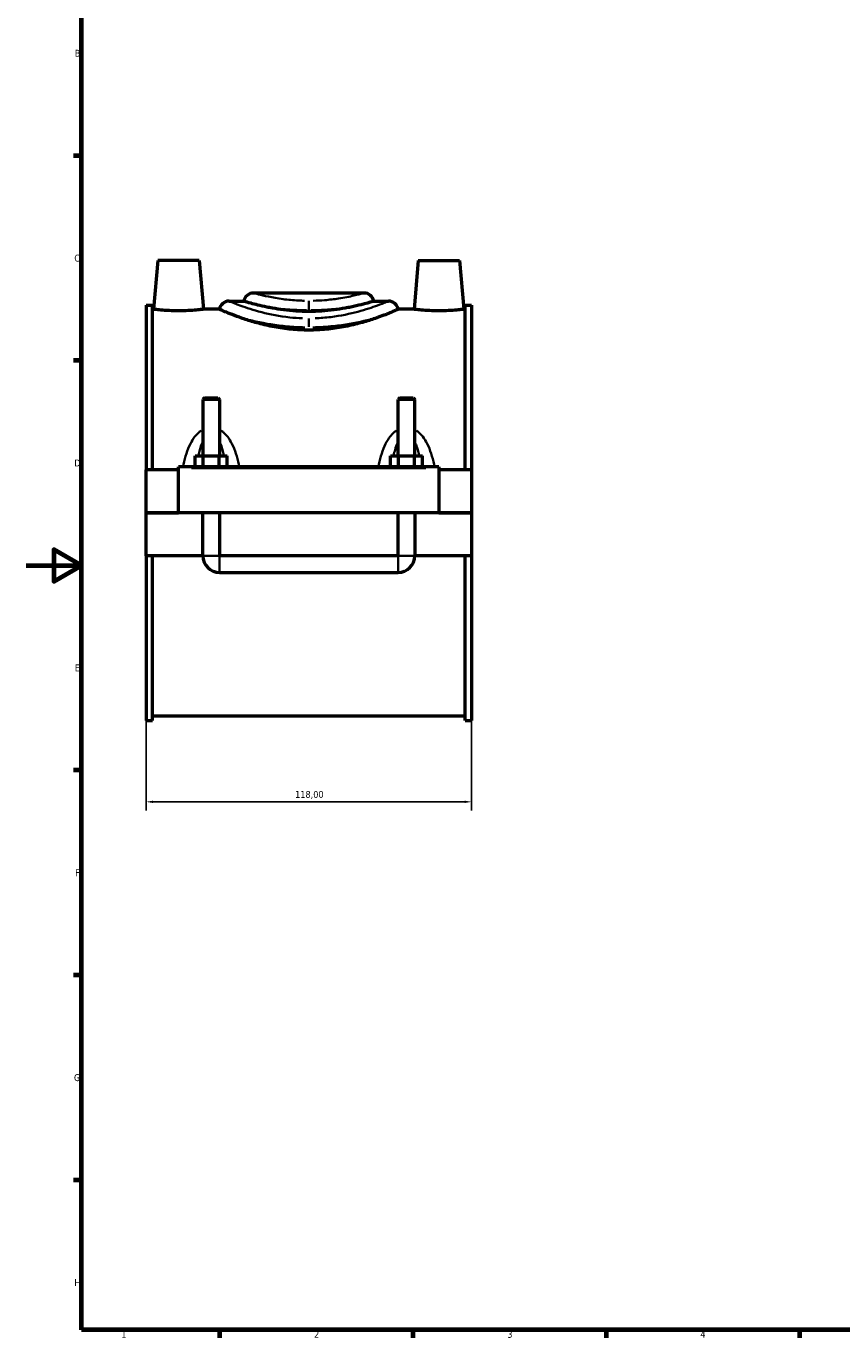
# Model space of a CAD drawing. Header units: millimetres. Extents: x 0 to 902, y -8 to 993.
# Tile 1 of 6: x 0 to 296, y 17 to 492. Entities that reach past the tile are written whole.
import ezdxf

# ---------------------------------------------------------------- set-up
doc = ezdxf.new("R2010")
doc.units = ezdxf.units.MM
for name, color, linetype, lineweight in [('Border (ISO)', 7, 'Continuous', 70), ('Dimension (ISO)', 7, 'Continuous', 25), ('Visible (ISO)', 7, 'Continuous', 50), ('Visible Narrow (ISO)', 7, 'Continuous', 35)]:
    doc.layers.add(name, color=color, linetype=linetype, lineweight=lineweight)
doc.styles.add('Note Text (ISO)', font='tahoma.ttf')
doc.dimstyles.new('Default (ISO)', dxfattribs={"dimtxt": 2.5, "dimasz": 2.5, "dimexe": 3.175, "dimexo": 0, "dimgap": 0.762, "dimtad": 1, "dimrnd": 1e-08, "dimzin": 0, "dimtxsty": 'Note Text (ISO)', "dimcen": 0.09, "dimdle": 10, "dimclrd": 256, "dimclre": 256, "dimclrt": 232, "dimazin": 0, "dimtfac": 1.40208, "dimtmove": 0, "dimatfit": 3, "dimfxl": 1, "dimtolj": 1, "dimtzin": 0, "dimlwd": -1, "dimlwe": -1, "dimarcsym": 0})

# ---------------------------------------------------------------- blocks, each defined once
blk = doc.blocks.new('Borders Default Border')
at = {"layer": 'Border (ISO)'}
for p, q in [((20, 445.5), (17.1, 445.5)), ((20, 371.25), (17.1, 371.25)), ((20, 222.75), (17.1, 222.75)), ((20, 148.5), (17.1, 148.5)), ((20, 74.25), (17.1, 74.25)), ((70.08, 20), (70.08, 17.1)), ((140.17, 20), (140.17, 17.1)), ((210.25, 20), (210.25, 17.1)), ((280.33, 20), (280.33, 17.1))]:
    blk.add_line(p, q, dxfattribs=at)
at = {"layer": 'Border (ISO)', "flags": 128}
for points in [[(20, 20), (20, 574), (821, 574), (821, 20), (20, 20)], [(0, 297), (20, 297), (10, 302.77), (10, 291.23), (20, 297)]]:
    blk.add_lwpolyline(points, dxfattribs=at)
at = {"layer": 'Border (ISO)', "color": 232, "true_color": 0xca0064, "char_height": 2.5, "attachment_point": 7, "style": 'Note Text (ISO)'}
for s, insert in [('B', (17.59, 481.37)), ('C', (17.43, 407.08)), ('D', (17.43, 332.88)), ('E', (17.64, 258.63)), ('F', (17.7, 184.38)), ('G', (17.31, 110.08)), ('H', (17.44, 35.88)), ('1', (34.48, 17.1)), ('2', (104.37, 17.1)), ('3', (174.43, 17.05)), ('4', (244.42, 17.1))]:
    blk.add_mtext(s, dxfattribs=dict(at, insert=insert))
blk = doc.blocks.new('*D10')
at = {"layer": 'Defpoints', "color": 0, "transparency": 16777216}
for p in [(43.46, 240.85), (161.46, 240.85), (43.46, 211.33)]:
    blk.add_point(p, dxfattribs=at)
at = {"layer": 'Dimension (ISO)', "transparency": 16777216}
for p, q in [((43.46, 240.85), (43.46, 208.16)), ((161.46, 240.85), (161.46, 208.16)), ((158.96, 211.33), (45.96, 211.33))]:
    blk.add_line(p, q, dxfattribs=at)
for points in [[(45.96, 211.75), (45.96, 210.91), (43.46, 211.33)], [(158.96, 211.75), (158.96, 210.91), (161.46, 211.33)]]:
    blk.add_solid(points, dxfattribs=at)
at = {"layer": 'Dimension (ISO)', "color": 232, "true_color": 0xca0064, "transparency": 16777216, "insert": (97.5, 215.27), "char_height": 2.5, "attachment_point": 1, "style": 'Note Text (ISO)'}
blk.add_mtext('\\A1;118,00', dxfattribs=at)

msp = doc.modelspace()

# ---------------------------------------------------------------- linework, layer by layer
at = {"layer": 'Visible (ISO)'}
for p, q in [((47.759, 407.575), (46.206, 389.825)), ((62.759, 407.575), (47.759, 407.575)), ((62.759, 407.575), (64.311, 389.825)), ((142.159, 407.575), (140.606, 389.825)), ((142.159, 407.575), (157.159, 407.575)), ((157.159, 407.575), (158.711, 389.825)), ((122.519, 395.725), (82.399, 395.725)), ((43.459, 391.3), (43.459, 331.7)), ((43.459, 391.3), (45.819, 391.3)), ((45.819, 331.7), (45.819, 391.3)), ((46.206, 389.825), (45.819, 389.825)), ((70.058, 389.825), (64.311, 389.825)), ((73.549, 392.775), (78.908, 392.775)), ((126.009, 392.775), (131.369, 392.775)), ((140.606, 389.825), (134.859, 389.825)), ((159.099, 389.825), (158.711, 389.825)), ((159.099, 331.7), (159.099, 391.3)), ((159.099, 391.3), (161.459, 391.3)), ((161.459, 391.3), (161.459, 331.7)), ((64.659, 357.792), (64.059, 357.192)), ((70.059, 357.192), (64.059, 357.192)), ((64.059, 357.192), (64.059, 336.7)), ((64.659, 357.792), (69.459, 357.792)), ((69.459, 357.792), (70.059, 357.192)), ((70.059, 357.192), (70.059, 336.7)), ((135.459, 357.792), (134.859, 357.192)), ((140.859, 357.192), (134.859, 357.192)), ((134.859, 336.7), (134.859, 357.192)), ((135.459, 357.792), (140.259, 357.792)), ((140.259, 357.792), (140.859, 357.192)), ((140.859, 336.7), (140.859, 357.192)), ((61.285, 332.7), (61.285, 336.7)), ((61.285, 336.7), (64.172, 336.7)), ((64.172, 332.7), (64.172, 336.7)), ((64.172, 336.7), (69.945, 336.7)), ((69.945, 332.7), (69.945, 336.7)), ((69.945, 336.7), (72.832, 336.7)), ((72.832, 332.7), (72.832, 336.7)), ((132.085, 332.7), (132.085, 336.7)), ((132.085, 336.7), (134.972, 336.7)), ((134.972, 332.7), (134.972, 336.7)), ((134.972, 336.7), (140.745, 336.7)), ((140.745, 332.7), (140.745, 336.7)), ((140.745, 336.7), (143.632, 336.7)), ((143.632, 332.7), (143.632, 336.7)), ((55.259, 331.7), (43.459, 331.7)), ((43.459, 316.125), (43.459, 331.7)), ((55.259, 332.2), (55.259, 332.7)), ((149.659, 332.7), (55.259, 332.7)), ((55.259, 316.125), (55.259, 332.2)), ((149.659, 332.7), (149.659, 332.2)), ((149.659, 332.2), (149.659, 316.125)), ((161.459, 331.7), (149.659, 331.7)), ((161.459, 331.7), (161.459, 316.125)), ((43.459, 316.125), (55.259, 316.125)), ((43.459, 300.45), (43.459, 316.025)), ((64.059, 316.025), (43.459, 316.025)), ((149.659, 316.125), (55.259, 316.125)), ((64.059, 316.125), (64.059, 316.025)), ((64.059, 300.45), (64.059, 316.025)), ((70.059, 316.125), (70.059, 316.025)), ((134.859, 316.025), (70.059, 316.025)), ((70.059, 316.025), (70.059, 300.45)), ((134.859, 316.025), (134.859, 316.125)), ((134.859, 300.45), (134.859, 316.025)), ((140.859, 316.025), (140.859, 316.125)), ((161.459, 316.025), (140.859, 316.025)), ((140.859, 316.025), (140.859, 300.45)), ((149.659, 316.125), (161.459, 316.125)), ((161.459, 316.025), (161.459, 300.45)), ((64.059, 300.45), (43.459, 300.45)), ((43.459, 300.45), (43.459, 240.85)), ((45.819, 240.85), (45.819, 300.45)), ((134.859, 300.45), (70.059, 300.45)), ((161.459, 300.45), (140.859, 300.45)), ((159.099, 240.85), (159.099, 300.45)), ((161.459, 300.45), (161.459, 240.85)), ((70.059, 294.45), (134.859, 294.45)), ((43.459, 240.85), (45.819, 240.85)), ((159.099, 242.325), (45.819, 242.325)), ((159.099, 240.85), (161.459, 240.85))]:
    msp.add_line(p, q, dxfattribs=at)
for centre, radius, start, end in [((82.399, 392.185), 3.54, 90, 170.40593), ((122.519, 392.185), 3.54, 9.59407, 90), ((73.549, 389.235), 3.54, 90, 170.40593), ((131.369, 389.235), 3.54, 9.59407, 90), ((70.059, 300.45), 6, 180, 270), ((134.859, 300.45), 6, 270, 0)]:
    msp.add_arc(centre, radius, start, end, dxfattribs=at)
for points, knots in [([(55.259, 389.261), (54.115, 389.261), (52.897, 389.291), (50.661, 389.398), (49.642, 389.474), (48.041, 389.616), (47.349, 389.69), (46.431, 389.796), (46.206, 389.825), (46.206, 389.825)], [2.7385375, 2.7385375, 2.7385375, 2.7385375, 3.0815576, 3.0815576, 3.4245777, 3.4245777, 3.7661926, 3.7661926, 4.1078074, 4.1078074, 4.1078074, 4.1078074]), ([(64.311, 389.825), (64.311, 389.825), (64.085, 389.796), (63.165, 389.69), (62.472, 389.615), (60.868, 389.474), (59.851, 389.398), (57.617, 389.291), (56.4, 389.261), (55.259, 389.261)], [6.8463461, 6.8463461, 6.8463461, 6.8463461, 7.1884475, 7.1884475, 7.5305489, 7.5305489, 7.8730819, 7.8730819, 8.2156149, 8.2156149, 8.2156149, 8.2156149]), ([(77.303, 386.919), (74.728, 387.833), (72.765, 388.653), (70.926, 389.44), (70.502, 389.628), (70.129, 389.793), (70.058, 389.825), (70.058, 389.825)], [0, 0, 0, 0, 1.2531529, 1.2531529, 1.8713836, 1.8713836, 2.2444097, 2.2444097, 2.2444097, 2.2444097]), ([(87.225, 390.627), (84.864, 391.109), (82.922, 391.614), (80.426, 392.309), (79.667, 392.541), (79.025, 392.738), (78.908, 392.775), (78.908, 392.775)], [0, 0, 0, 0, 0.9385852, 0.9385852, 1.6563038, 1.6563038, 2.0666161, 2.0666161, 2.0666161, 2.0666161]), ([(117.692, 390.627), (117.046, 390.495), (116.36, 390.363), (114.358, 390.007), (112.969, 389.793), (110.065, 389.435), (108.548, 389.292), (105.491, 389.101), (103.951, 389.054), (100.966, 389.054), (99.426, 389.101), (96.369, 389.292), (94.852, 389.435), (91.948, 389.793), (90.559, 390.007), (88.557, 390.363), (87.871, 390.495), (87.225, 390.627)], [5.5686906, 5.5686906, 5.5686906, 5.5686906, 5.8191429, 5.8191429, 6.2668605, 6.2668605, 6.7145781, 6.7145781, 7.1622957, 7.1622957, 7.6100133, 7.6100133, 8.057731, 8.057731, 8.5054486, 8.5054486, 8.7559008, 8.7559008, 8.7559008, 8.7559008]), ([(126.009, 392.775), (126.009, 392.775), (126.006, 392.774), (125.951, 392.757), (125.722, 392.685), (124.57, 392.336), (123.248, 391.942), (120.34, 391.206), (119.088, 390.912), (117.692, 390.627)], [2.066616, 2.066616, 2.066616, 2.066616, 2.1341455, 2.1341455, 2.6446833, 2.6446833, 3.578087, 3.578087, 4.1329887, 4.1329887, 4.1329887, 4.1329887]), ([(134.859, 389.825), (134.859, 389.825), (134.856, 389.824), (134.817, 389.806), (134.67, 389.741), (133.988, 389.44), (133.268, 389.125), (131.083, 388.219), (129.514, 387.593), (127.614, 386.919)], [2.2444098, 2.2444098, 2.2444098, 2.2444098, 2.3153915, 2.3153915, 2.7876741, 2.7876741, 3.5626062, 3.5626062, 4.4869325, 4.4869325, 4.4869325, 4.4869325]), ([(149.659, 389.261), (148.517, 389.261), (147.3, 389.291), (145.067, 389.398), (144.049, 389.474), (142.445, 389.615), (141.752, 389.69), (140.832, 389.796), (140.606, 389.825), (140.606, 389.825)], [0, 0, 0, 0, 0.342533, 0.342533, 0.685066, 0.685066, 1.0271674, 1.0271674, 1.3692688, 1.3692688, 1.3692688, 1.3692688]), ([(158.711, 389.825), (158.711, 389.825), (158.486, 389.796), (157.568, 389.69), (156.877, 389.616), (155.275, 389.474), (154.256, 389.398), (152.02, 389.291), (150.802, 389.261), (149.659, 389.261)], [4.1078074, 4.1078074, 4.1078074, 4.1078074, 4.4494223, 4.4494223, 4.7910372, 4.7910372, 5.1340573, 5.1340573, 5.4770774, 5.4770774, 5.4770774, 5.4770774]), ([(102.459, 382.302), (100.389, 382.302), (98.259, 382.402), (94.042, 382.802), (91.956, 383.101), (87.969, 383.84), (86.065, 384.28), (82.55, 385.209), (80.939, 385.698), (78.749, 386.415), (78.008, 386.668), (77.303, 386.919)], [0, 0, 0, 0, 0.6210114, 0.6210114, 1.2420227, 1.2420227, 1.8630341, 1.8630341, 2.4840454, 2.4840454, 2.8168288, 2.8168288, 2.8168288, 2.8168288]), ([(127.614, 386.919), (126.909, 386.668), (126.168, 386.415), (123.978, 385.698), (122.367, 385.209), (118.852, 384.28), (116.948, 383.84), (112.961, 383.101), (110.875, 382.802), (106.658, 382.402), (104.529, 382.302), (102.459, 382.302)], [17.0402792, 17.0402792, 17.0402792, 17.0402792, 17.3730625, 17.3730625, 17.9940739, 17.9940739, 18.6150852, 18.6150852, 19.2360966, 19.2360966, 19.857108, 19.857108, 19.857108, 19.857108])]:
    msp.add_open_spline(points, degree=3, knots=knots, dxfattribs=at)
at = {"layer": 'Visible Narrow (ISO)'}
for p, q in [((102.459, 392.841), (102.459, 389.724)), ((102.459, 386.445), (102.459, 383.487)), ((59.979, 332.2), (144.939, 332.2)), ((64.095, 300.45), (70.022, 300.45)), ((70.059, 294.487), (70.059, 300.413)), ((134.859, 294.487), (134.859, 300.413)), ((140.822, 300.45), (134.895, 300.45))]:
    msp.add_line(p, q, dxfattribs=at)
for points, knots in [([(100.878, 392.926), (100.163, 392.943), (99.452, 392.969), (96.795, 393.11), (94.901, 393.293), (91.16, 393.786), (89.355, 394.107), (86.343, 394.723), (85.119, 395.017), (83.245, 395.49), (82.647, 395.656), (82.461, 395.708)], [0.1789611, 0.1789611, 0.1789611, 0.1789611, 0.4221061, 0.4221061, 1.0974758, 1.0974758, 1.8635599, 1.8635599, 2.604618, 2.604618, 3.4002616, 3.4002616, 3.4002616, 3.4002616]), ([(122.455, 395.707), (122.365, 395.682), (122.179, 395.632), (121.286, 395.392), (120.225, 395.113), (117.285, 394.444), (115.366, 394.054), (111.624, 393.488), (109.942, 393.285), (106.836, 393.032), (105.444, 392.959), (104.039, 392.927)], [10.9166228, 10.9166228, 10.9166228, 10.9166228, 11.3034453, 11.3034453, 12.1471768, 12.1471768, 13.0354272, 13.0354272, 13.6597937, 13.6597937, 14.1379577, 14.1379577, 14.1379577, 14.1379577]), ([(100.167, 386.574), (98.612, 386.63), (97.068, 386.741), (91.879, 387.297), (88.413, 387.989), (82.341, 389.556), (79.738, 390.425), (75.843, 391.833), (74.52, 392.376), (73.796, 392.673), (73.702, 392.711), (73.641, 392.736)], [10.1640036, 10.1640036, 10.1640036, 10.1640036, 10.6700399, 10.6700399, 11.9046667, 11.9046667, 13.1558205, 13.1558205, 14.3718187, 14.3718187, 14.6262256, 14.6262256, 14.6262256, 14.6262256]), ([(87.863, 390.534), (89, 390.374), (90.221, 390.219), (93.567, 389.861), (95.795, 389.686), (99.259, 389.537), (100.442, 389.507), (101.627, 389.497)], [-1.5182142, -1.5182142, -1.5182142, -1.5182142, -1.0974758, -1.0974758, -0.4221061, -0.4221061, -0.079906, -0.079906, -0.079906, -0.079906]), ([(103.29, 389.497), (105.29, 389.514), (107.28, 389.59), (111.263, 389.853), (113.241, 390.048), (115.748, 390.355), (116.414, 390.444), (117.054, 390.534)], [-14.2370125, -14.2370125, -14.2370125, -14.2370125, -13.6597937, -13.6597937, -13.0354272, -13.0354272, -12.7986644, -12.7986644, -12.7986644, -12.7986644]), ([(131.276, 392.736), (131.129, 392.675), (130.806, 392.542), (129.626, 392.069), (128.613, 391.669), (125.489, 390.533), (123.097, 389.725), (117.375, 388.187), (114.005, 387.466), (108.561, 386.796), (106.664, 386.643), (104.75, 386.574)], [25.0381698, 25.0381698, 25.0381698, 25.0381698, 25.6386448, 25.6386448, 26.4736153, 26.4736153, 27.653516, 27.653516, 28.8775459, 28.8775459, 29.5004053, 29.5004053, 29.5004053, 29.5004053]), ([(78.229, 386.662), (79.753, 386.247), (81.457, 385.818), (86.693, 384.67), (90.583, 384.01), (96.769, 383.447), (98.88, 383.33), (101.003, 383.293)], [-12.5798943, -12.5798943, -12.5798943, -12.5798943, -11.9046667, -11.9046667, -10.6700399, -10.6700399, -10.056302, -10.056302, -10.056302, -10.056302]), ([(103.914, 383.293), (106.441, 383.337), (108.951, 383.495), (115.419, 384.171), (119.201, 384.858), (123.992, 385.953), (125.404, 386.312), (126.688, 386.662)], [-29.608107, -29.608107, -29.608107, -29.608107, -28.8775459, -28.8775459, -27.653516, -27.653516, -27.0845031, -27.0845031, -27.0845031, -27.0845031]), ([(63.403, 345.873), (63.1, 345.667), (62.812, 345.44), (62.033, 344.75), (61.575, 344.25), (60.521, 342.896), (59.978, 341.997), (58.947, 339.94), (58.487, 338.764), (57.682, 336.282), (57.345, 334.971), (57.053, 333.591), (57.044, 333.546), (57.034, 333.501)], [-2.0647174, -2.0647174, -2.0647174, -2.0647174, -1.9549154, -1.9549154, -1.7531561, -1.7531561, -1.4440659, -1.4440659, -1.0779646, -1.0779646, -0.6914743, -0.6914743, -0.6783468, -0.6783468, -0.6783468, -0.6783468]), ([(77.083, 333.501), (77.074, 333.546), (77.064, 333.591), (76.772, 334.971), (76.435, 336.282), (75.63, 338.764), (75.17, 339.94), (74.139, 341.997), (73.597, 342.896), (72.542, 344.25), (72.084, 344.75), (71.305, 345.44), (71.017, 345.667), (70.714, 345.873)], [-4.2325794, -4.2325794, -4.2325794, -4.2325794, -4.219452, -4.219452, -3.8329617, -3.8329617, -3.4668604, -3.4668604, -3.1577702, -3.1577702, -2.9560109, -2.9560109, -2.8462089, -2.8462089, -2.8462089, -2.8462089]), ([(134.203, 345.873), (133.9, 345.667), (133.612, 345.44), (132.833, 344.75), (132.375, 344.25), (131.32, 342.896), (130.778, 341.997), (129.747, 339.94), (129.287, 338.764), (128.482, 336.282), (128.145, 334.971), (127.853, 333.591), (127.844, 333.546), (127.834, 333.501)], [-2.0649023, -2.0649023, -2.0649023, -2.0649023, -1.9550997, -1.9550997, -1.7533398, -1.7533398, -1.4442489, -1.4442489, -1.078147, -1.078147, -0.6916655, -0.6916655, -0.6785317, -0.6785317, -0.6785317, -0.6785317]), ([(147.883, 333.501), (147.874, 333.546), (147.864, 333.591), (147.572, 334.971), (147.235, 336.282), (146.43, 338.764), (145.97, 339.94), (144.939, 341.997), (144.397, 342.896), (143.342, 344.25), (142.884, 344.75), (142.105, 345.44), (141.817, 345.667), (141.514, 345.873)], [-4.2327643, -4.2327643, -4.2327643, -4.2327643, -4.2196305, -4.2196305, -3.833149, -3.833149, -3.4670472, -3.4670472, -3.1579562, -3.1579562, -2.9561963, -2.9561963, -2.8463937, -2.8463937, -2.8463937, -2.8463937]), ([(62.429, 336.98), (62.581, 337.65), (62.75, 338.305), (63.196, 339.8), (63.492, 340.623), (63.875, 341.448), (63.911, 341.523), (63.947, 341.597)], [1.2168357, 1.2168357, 1.2168357, 1.2168357, 1.44406588, 1.44406588, 1.75315606, 1.75315606, 1.7842724, 1.7842724, 1.7842724, 1.7842724]), ([(70.17, 341.597), (70.206, 341.523), (70.242, 341.448), (70.625, 340.623), (70.921, 339.8), (71.367, 338.305), (71.536, 337.65), (71.688, 336.98)], [3.1266539, 3.1266539, 3.1266539, 3.1266539, 3.15777024, 3.15777024, 3.46686042, 3.46686042, 3.6940906, 3.6940906, 3.6940906, 3.6940906]), ([(133.229, 336.98), (133.381, 337.65), (133.55, 338.305), (133.996, 339.8), (134.292, 340.623), (134.675, 341.448), (134.711, 341.523), (134.747, 341.597)], [1.21702055, 1.21702055, 1.21702055, 1.21702055, 1.44424886, 1.44424886, 1.75333977, 1.75333977, 1.78445725, 1.78445725, 1.78445725, 1.78445725]), ([(140.97, 341.597), (141.006, 341.523), (141.042, 341.448), (141.425, 340.623), (141.721, 339.8), (142.167, 338.305), (142.336, 337.65), (142.488, 336.98)], [3.12683876, 3.12683876, 3.12683876, 3.12683876, 3.15795624, 3.15795624, 3.46704716, 3.46704716, 3.69427546, 3.69427546, 3.69427546, 3.69427546])]:
    msp.add_open_spline(points, degree=3, knots=knots, dxfattribs=at)

# ---------------------------------------------------------------- block references
msp.add_blockref('Borders Default Border', (0, 0))

# ---------------------------------------------------------------- dimensions: what is measured, and where the dimension line sits
at = {"layer": 'Dimension (ISO)'}
dim = msp.add_linear_dim(base=(43.459, 211.331), p1=(161.459, 240.85), p2=(43.459, 240.85), dimstyle='Default (ISO)', override={"dimdec": 2, "dimtp": 0, "dimtm": 0, "dimtdec": 2, "dimtofl": 0, "dimatfit": 1}, dxfattribs=at)
dim.commit()
dim.dimension.update_dxf_attribs({"geometry": '*D10', "text_midpoint": (102.459, 211.331), "dimtype": 160})

doc.saveas('drawing.dxf')
